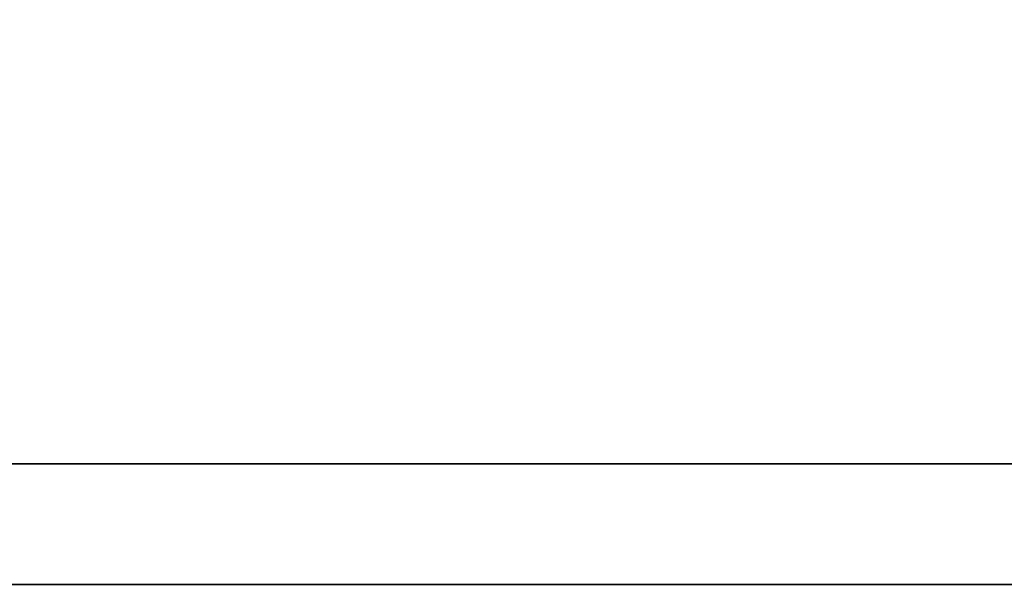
# Model space of a CAD drawing. Extents: x -262 to 1069, y 53 to 216.
# Tile 8 of 55: x 997.325 to 998.619, y 153.595 to 154.337. Entities that reach past the tile are written whole.
import ezdxf

# ---------------------------------------------------------------- set-up
doc = ezdxf.new("R2010")
doc.units = 0
doc.header["$MEASUREMENT"] = 0
doc.layers.add('DIM', color=4, linetype='CONTINUOUS')
doc.layers.add('layer 1', color=7, linetype='CONTINUOUS')

# ---------------------------------------------------------------- blocks, each defined once
blk = doc.blocks.new('TBI MOTION logo(完整正式版)')
at = {"layer": 'layer 1', "color": 22, "lineweight": 35}
blk.add_open_spline([(75.90875, -9.47875), (75.90875, -9.47875), (75.90875, -12.28625), (75.90875, -12.28625), (75.90875, -12.28625), (75.90875, -12.28625), (75.90875, -12.47875), (75.90875, -12.47875), (75.90875, -12.47875), (75.90875, -12.47875), (75.71625, -12.47875), (75.71625, -12.47875), (75.71625, -12.47875), (75.71625, -12.47875), (-88.32875, -12.47875), (-88.32875, -12.47875), (-88.32875, -12.47875), (-88.32875, -12.47875), (-88.32875, -13.29375), (-88.32875, -13.29375), (-88.32875, -13.29375), (-88.32875, -13.29375), (82.89125, -13.29375), (82.89125, -13.29375), (82.89125, -13.29375), (82.89125, -13.29375), (75.90875, -9.47875), (75.90875, -9.47875)], degree=3, knots=[0, 0, 0, 0, 0.1428571, 0.1428571, 0.1428571, 0.1428572, 0.2857143, 0.2857143, 0.2857143, 0.2857143, 0.4285714, 0.4285714, 0.4285714, 0.4285714, 0.5714286, 0.5714286, 0.5714286, 0.5714286, 0.7142857, 0.7142857, 0.7142857, 0.7142857, 0.8571429, 0.8571429, 0.8571429, 0.8571429, 1, 1, 1, 1], dxfattribs=at)

msp = doc.modelspace()

# ---------------------------------------------------------------- block references
at = {"layer": 'DIM', "xscale": 0.1943999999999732, "yscale": 0.1943999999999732, "zscale": 0.1943999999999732}
msp.add_blockref('TBI MOTION logo(完整正式版)', (1010.617, 156.1792), dxfattribs=at)

doc.saveas('drawing.dxf')
